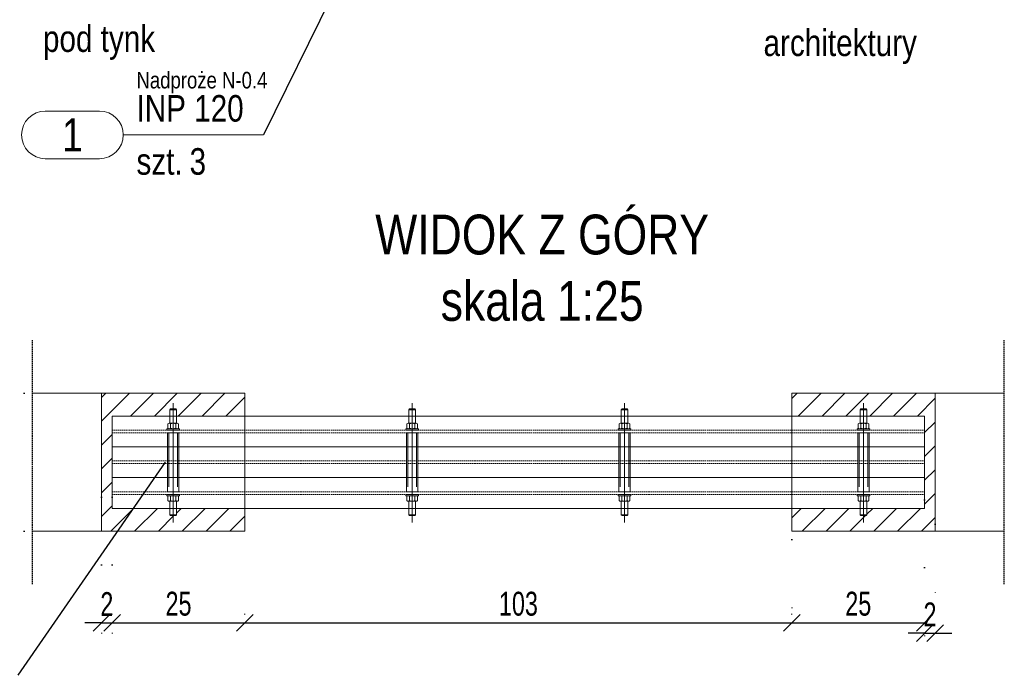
# Model space of a CAD drawing. Header units: millimetres. Extents: x 11149 to 111407, y -107619 to -23630.
# Tile 232 of 245: x 21267 to 21452, y -28713 to -28590. Entities that reach past the tile are written whole.
import ezdxf
from ezdxf.enums import TextEntityAlignment as Align

# ---------------------------------------------------------------- set-up
doc = ezdxf.new("R2010")
doc.units = ezdxf.units.MM
doc.header["$LTSCALE"] = 2
for name, pattern in [('CENTER2', [28.575, 19.05, -3.175, 3.175, -3.175]), ('DOT', [6.35, 0, -6.35]), ('HIDDEN', [9.525, 6.35, -3.175])]:
    doc.linetypes.add(name, pattern=pattern)
doc.layers.get('0').update_dxf_attribs({"plot": 0})
doc.layers.get('Defpoints').update_dxf_attribs({"color": 1})
for name, color, linetype, lineweight in [('e-cad_252', 252, 'HIDDEN', 9), ('e-cad_cienkie', 1, 'Continuous', 9), ('e-cad_opisy', 7, 'Continuous', 9), ('e-cad_osie', 22, 'CENTER2', 9), ('e-cad_stal_kontur', 222, 'Continuous', 20), ('e-cad_stal_ukryte', 222, 'HIDDEN', 9), ('e-cad_wymiary', 4, 'Continuous', 9)]:
    doc.layers.add(name, color=color, linetype=linetype, lineweight=lineweight)
doc.layers.add('e-cad_rzutnie', color=61, linetype='Continuous', lineweight=9, plot=False)
doc.layers.add('e-cad_ukryte', color=30, linetype='HIDDEN')
doc.styles.add('e-cad_1', font='arial.ttf', dxfattribs={"width": 0.7})
doc.styles.add('e-cad_2', font='arial.ttf', dxfattribs={"width": 0.8})
doc.dimstyles.new('e-cad_1_25_[cm]', dxfattribs={"dimscale": 2.5, "dimtxt": 1.8, "dimasz": 1.25, "dimexe": 1.25, "dimexo": 0.625, "dimgap": 0.5, "dimtad": 1, "dimdec": 0, "dimrnd": 1, "dimzin": 1, "dimtxsty": 'e-cad_1', "dimblk": 'OBLIQUE', "dimcen": 2.5, "dimclrd": 256, "dimclre": 252, "dimclrt": 7, "dimadec": 0, "dimazin": 0, "dimtfac": 1, "dimtix": 1, "dimtmove": 2, "dimatfit": 3, "dimldrblk": 'NONE', "dimfxl": 60, "dimfxlon": 1, "dimarcsym": 0})
pattern_1 = [(45, (19375.0018, -33132.0825), (-2.245064, 2.245064), [])]

# ---------------------------------------------------------------- blocks, each defined once
blk = doc.blocks.new('_OBLIQUE')
at = {"color": 0, "linetype": 'ByBlock', "lineweight": -2}
blk.add_line((-0.5, -0.5), (0.5, 0.5), dxfattribs=at)
blk = doc.blocks.new('*D1249')
at = {"layer": 'Defpoints', "color": 0, "ltscale": 0.5}
for p in [(21282.4, -28678.02), (21284.4, -28678.02), (21284.4, -28703.27)]:
    blk.add_point(p, dxfattribs=at)
at = {"layer": 'e-cad_wymiary', "color": 252, "linetype": 'DOT', "lineweight": -2}
for p, q in [((21282.4, -28679.59), (21282.4, -28706.4)), ((21284.4, -28679.59), (21284.4, -28706.4))]:
    blk.add_line(p, q, dxfattribs=at)
at = {"layer": 'e-cad_wymiary', "lineweight": -2}
for p, q in [((21282.4, -28703.27), (21279.27, -28703.27)), ((21282.4, -28703.27), (21284.4, -28703.27)), ((21284.4, -28703.27), (21287.52, -28703.27))]:
    blk.add_line(p, q, dxfattribs=at)
at = {"layer": 'e-cad_wymiary', "lineweight": -2, "ltscale": 0.5, "xscale": 3.125, "yscale": 3.125, "zscale": 3.125}
blk.add_blockref('_OBLIQUE', (21282.4, -28703.27), dxfattribs=at)
at = {"layer": 'e-cad_wymiary', "lineweight": -2, "ltscale": 0.5, "xscale": 3.125, "yscale": 3.125, "zscale": 3.125, "rotation": 180}
blk.add_blockref('_OBLIQUE', (21284.4, -28703.27), dxfattribs=at)
at = {"layer": 'e-cad_wymiary', "color": 7, "ltscale": 0.5, "insert": (21283.4, -28699.76), "char_height": 4.5, "attachment_point": 5, "style": 'e-cad_1'}
blk.add_mtext('2', dxfattribs=at)
blk = doc.blocks.new('_None')
blk = doc.blocks.new('*D1253')
at = {"layer": 'Defpoints', "color": 0, "ltscale": 0.5}
for p in [(21255.15, -28660.04), (21269.4, -28660.04), (21269.4, -28686.04)]:
    blk.add_point(p, dxfattribs=at)
at = {"layer": 'e-cad_wymiary', "color": 252, "linetype": 'DOT', "lineweight": -2}
for p, q in [((21267.83, -28660.04), (21252.03, -28660.04)), ((21267.83, -28686.04), (21252.03, -28686.04))]:
    blk.add_line(p, q, dxfattribs=at)
at = {"layer": 'e-cad_wymiary', "lineweight": -2}
blk.add_line((21255.15, -28686.04), (21255.15, -28660.04), dxfattribs=at)
at = {"layer": 'e-cad_wymiary', "lineweight": -2, "ltscale": 0.5, "xscale": 3.125, "yscale": 3.125, "zscale": 3.125}
for p, rotation in [((21255.15, -28660.04), 90), ((21255.15, -28686.04), 270)]:
    blk.add_blockref('_OBLIQUE', p, dxfattribs=dict(at, rotation=rotation))
at = {"layer": 'e-cad_wymiary', "color": 7, "ltscale": 0.5, "insert": (21251.61, -28673.04), "char_height": 4.5, "attachment_point": 5, "rotation": 90, "style": 'e-cad_1'}
blk.add_mtext('26', dxfattribs=at)
blk = doc.blocks.new('*D1255')
at = {"layer": 'Defpoints', "color": 0, "ltscale": 0.5}
for p in [(21284.4, -28703.27), (21309.4, -28703.27), (21309.4, -28703.27)]:
    blk.add_point(p, dxfattribs=at)
at = {"layer": 'e-cad_wymiary', "color": 252, "linetype": 'DOT', "lineweight": -2}
for p, q in [((21284.4, -28701.71), (21284.4, -28700.15)), ((21309.4, -28701.71), (21309.4, -28700.15))]:
    blk.add_line(p, q, dxfattribs=at)
at = {"layer": 'e-cad_wymiary', "lineweight": -2}
blk.add_line((21284.4, -28703.27), (21309.4, -28703.27), dxfattribs=at)
at = {"layer": 'e-cad_wymiary', "lineweight": -2, "ltscale": 0.5, "xscale": 3.125, "yscale": 3.125, "zscale": 3.125, "rotation": 180}
blk.add_blockref('_OBLIQUE', (21284.4, -28703.27), dxfattribs=at)
at = {"layer": 'e-cad_wymiary', "lineweight": -2, "ltscale": 0.5, "xscale": 3.125, "yscale": 3.125, "zscale": 3.125}
blk.add_blockref('_OBLIQUE', (21309.4, -28703.27), dxfattribs=at)
at = {"layer": 'e-cad_wymiary', "color": 7, "ltscale": 0.5, "insert": (21296.9, -28699.72), "char_height": 4.5, "attachment_point": 5, "style": 'e-cad_1'}
blk.add_mtext('25', dxfattribs=at)
blk = doc.blocks.new('*D1256')
at = {"layer": 'Defpoints', "color": 0, "ltscale": 0.5}
for p in [(21437.4, -28678.54), (21412.4, -28686.04), (21437.4, -28703.27)]:
    blk.add_point(p, dxfattribs=at)
at = {"layer": 'e-cad_wymiary', "color": 252, "linetype": 'DOT', "lineweight": -2}
for p, q in [((21437.4, -28680.1), (21437.4, -28706.4)), ((21412.4, -28687.6), (21412.4, -28706.4))]:
    blk.add_line(p, q, dxfattribs=at)
at = {"layer": 'e-cad_wymiary', "lineweight": -2}
blk.add_line((21412.4, -28703.27), (21437.4, -28703.27), dxfattribs=at)
at = {"layer": 'e-cad_wymiary', "lineweight": -2, "ltscale": 0.5, "xscale": 3.125, "yscale": 3.125, "zscale": 3.125, "rotation": 180}
blk.add_blockref('_OBLIQUE', (21412.4, -28703.27), dxfattribs=at)
at = {"layer": 'e-cad_wymiary', "lineweight": -2, "ltscale": 0.5, "xscale": 3.125, "yscale": 3.125, "zscale": 3.125}
blk.add_blockref('_OBLIQUE', (21437.4, -28703.27), dxfattribs=at)
at = {"layer": 'e-cad_wymiary', "color": 7, "ltscale": 0.5, "insert": (21424.9, -28699.72), "char_height": 4.5, "attachment_point": 5, "style": 'e-cad_1'}
blk.add_mtext('25', dxfattribs=at)
blk = doc.blocks.new('*D1257')
at = {"layer": 'Defpoints', "color": 0, "ltscale": 0.5}
for p in [(21437.4, -28678.54), (21439.4, -28683.15), (21439.4, -28705.22)]:
    blk.add_point(p, dxfattribs=at)
at = {"layer": 'e-cad_wymiary', "color": 252, "linetype": 'DOT', "lineweight": -2}
for p, q in [((21437.4, -28680.1), (21437.4, -28708.34)), ((21439.4, -28684.71), (21439.4, -28708.34))]:
    blk.add_line(p, q, dxfattribs=at)
at = {"layer": 'e-cad_wymiary', "lineweight": -2}
for p, q in [((21437.4, -28705.22), (21434.27, -28705.22)), ((21437.4, -28705.22), (21439.4, -28705.22)), ((21439.4, -28705.22), (21442.52, -28705.22))]:
    blk.add_line(p, q, dxfattribs=at)
at = {"layer": 'e-cad_wymiary', "lineweight": -2, "ltscale": 0.5, "xscale": 3.125, "yscale": 3.125, "zscale": 3.125}
blk.add_blockref('_OBLIQUE', (21437.4, -28705.22), dxfattribs=at)
at = {"layer": 'e-cad_wymiary', "lineweight": -2, "ltscale": 0.5, "xscale": 3.125, "yscale": 3.125, "zscale": 3.125, "rotation": 180}
blk.add_blockref('_OBLIQUE', (21439.4, -28705.22), dxfattribs=at)
at = {"layer": 'e-cad_wymiary', "color": 7, "ltscale": 0.5, "insert": (21438.4, -28701.71), "char_height": 4.5, "attachment_point": 5, "style": 'e-cad_1'}
blk.add_mtext('2', dxfattribs=at)
blk = doc.blocks.new('*D1262')
at = {"layer": 'Defpoints', "color": 0, "ltscale": 0.5}
for p in [(21309.4, -28703.27), (21412.4, -28703.27), (21412.4, -28703.27)]:
    blk.add_point(p, dxfattribs=at)
at = {"layer": 'e-cad_wymiary', "color": 252, "linetype": 'DOT', "lineweight": -2}
for p, q in [((21309.4, -28701.71), (21309.4, -28700.15)), ((21412.4, -28701.71), (21412.4, -28700.15))]:
    blk.add_line(p, q, dxfattribs=at)
at = {"layer": 'e-cad_wymiary', "lineweight": -2}
blk.add_line((21309.4, -28703.27), (21412.4, -28703.27), dxfattribs=at)
at = {"layer": 'e-cad_wymiary', "lineweight": -2, "ltscale": 0.5, "xscale": 3.125, "yscale": 3.125, "zscale": 3.125, "rotation": 180}
blk.add_blockref('_OBLIQUE', (21309.4, -28703.27), dxfattribs=at)
at = {"layer": 'e-cad_wymiary', "lineweight": -2, "ltscale": 0.5, "xscale": 3.125, "yscale": 3.125, "zscale": 3.125}
blk.add_blockref('_OBLIQUE', (21412.4, -28703.27), dxfattribs=at)
at = {"layer": 'e-cad_wymiary', "color": 7, "ltscale": 0.5, "insert": (21360.9, -28699.72), "char_height": 4.5, "attachment_point": 5, "style": 'e-cad_1'}
blk.add_mtext('103', dxfattribs=at)
blk = doc.blocks.new('e-cad_StalOpis_2')
at = {"layer": 'e-cad_cienkie', "ltscale": 0.4}
blk.add_lwpolyline([(-14.866, 1.8), (-10.784, 1.8, -0.991311), (-10.784, -1.8), (-14.866, -1.8, -0.991311)], format="xyb", close=True, dxfattribs=at)
at = {"layer": 'e-cad_cienkie'}
blk.add_lwpolyline([(0, 0), (-9, 0)], dxfattribs=at)
at = {"layer": 'e-cad_opisy', "ltscale": 0.04, "style": 'e-cad_1', "width": 0.8}
for tag, p in [('PROFIL', (-8, 1)), ('s_2', (-8, -3)), ('ILOSC', (-4, -3))]:
    blk.add_attdef(tag, p, '', height=2, dxfattribs=at)
at = {"layer": 'e-cad_opisy', "ltscale": 0.04, "style": 'e-cad_1', "width": 0.95, "flags": 1}
blk.add_attdef('s_1', text='', height=2, dxfattribs=at).set_placement((30.3, 1), align=Align.CENTER)
at = {"layer": 'e-cad_opisy', "color": 9, "ltscale": 0.04, "style": 'e-cad_1', "width": 0.8}
blk.add_attdef('NR', text='', height=2.5, dxfattribs=at).set_placement((-12.825, 0), align=Align.MIDDLE_CENTER)
at = {"layer": 'e-cad_opisy', "ltscale": 0.04, "style": 'e-cad_1', "width": 0.8, "flags": 1}
for tag, p in [('MASA', (0, -15)), ('OBWOD', (0, -20)), ('GATUNEK_STALI', (0, -25))]:
    blk.add_attdef(tag, p, '', height=3, dxfattribs=at)
at = {"layer": 'e-cad_rzutnie', "ltscale": 0.04, "style": 'e-cad_1', "width": 0.8}
blk.add_attdef('POZYCJA', (-8, 3.5), '', height=1.25, dxfattribs=at)
at = {"layer": 'e-cad_rzutnie', "ltscale": 0.04, "style": 'e-cad_1', "width": 0.8, "flags": 1}
blk.add_attdef('DLUGOSC', text='', height=1.25, dxfattribs=at).set_placement((-12.825, -2.05), align=Align.TOP_CENTER)

msp = doc.modelspace()

# ---------------------------------------------------------------- hatches: boundary and pattern name
at = {"layer": 'e-cad_252', "ltscale": 10}
h = msp.add_hatch(dxfattribs=at)
h.set_pattern_fill('ANSI31', color=256)
h.set_pattern_definition(pattern_1)
h.paths.add_polyline_path([(21282.4, -28686.04), (21282.4, -28660.04), (21309.4, -28660.04), (21309.4, -28664.34), (21296.53, -28664.34), (21296.53, -28663.14), (21296.38, -28662.99), (21295.9, -28662.99), (21295.41, -28662.99), (21295.26, -28663.14), (21295.26, -28664.34), (21284.4, -28664.34), (21284.4, -28666.99), (21284.4, -28667.5), (21284.4, -28670.14), (21284.4, -28672.79), (21284.4, -28673.3), (21284.4, -28675.94), (21284.4, -28678.59), (21284.4, -28679.1), (21284.4, -28681.74), (21295.26, -28681.74), (21295.26, -28682.95), (21295.41, -28683.1), (21295.9, -28683.1), (21296.38, -28683.1), (21296.53, -28682.95), (21296.53, -28681.74), (21309.4, -28681.74), (21309.4, -28686.04)])
h = msp.add_hatch(dxfattribs=at)
h.set_pattern_fill('ANSI31', color=256)
h.set_pattern_definition(pattern_1)
h.paths.add_polyline_path([(21412.4, -28664.34), (21412.4, -28660.04), (21439.4, -28660.04), (21439.4, -28686.04), (21412.4, -28686.04), (21412.4, -28681.74), (21425.26, -28681.74), (21425.26, -28682.95), (21425.41, -28683.1), (21425.9, -28683.1), (21426.38, -28683.1), (21426.53, -28682.95), (21426.53, -28681.74), (21437.4, -28681.74), (21437.4, -28679.1), (21437.4, -28678.59), (21437.4, -28675.94), (21437.4, -28673.3), (21437.4, -28672.79), (21437.4, -28670.14), (21437.4, -28667.5), (21437.4, -28666.99), (21437.4, -28664.34), (21426.53, -28664.34), (21426.53, -28663.14), (21426.38, -28662.99), (21425.9, -28662.99), (21425.41, -28662.99), (21425.26, -28663.14), (21425.26, -28664.34)])

# ---------------------------------------------------------------- linework, layer by layer
at = {"layer": 'e-cad_cienkie'}
msp.add_line((21308.98, -28611.38), (21312.89, -28611.38), dxfattribs=at)
at = {"layer": 'e-cad_opisy'}
for p, q in [((21269.4, -28660.04), (21309.4, -28660.04)), ((21282.4, -28660.04), (21282.4, -28686.04)), ((21309.4, -28686.04), (21309.4, -28660.04)), ((21412.4, -28686.04), (21412.4, -28660.04)), ((21452.4, -28660.04), (21412.4, -28660.04)), ((21439.4, -28660.04), (21439.4, -28686.04)), ((21269.4, -28686.04), (21309.4, -28686.04)), ((21452.4, -28686.04), (21412.4, -28686.04))]:
    msp.add_line(p, q, dxfattribs=at)
at = {"layer": 'e-cad_opisy', "color": 0, "linetype": 'HIDDEN', "ltscale": 4}
for p, q in [((21295.26, -28663.14), (21296.53, -28663.14)), ((21295.41, -28662.99), (21296.38, -28662.99)), ((21340.26, -28663.14), (21341.53, -28663.14)), ((21340.41, -28662.99), (21341.38, -28662.99)), ((21380.26, -28663.14), (21381.53, -28663.14)), ((21380.41, -28662.99), (21381.38, -28662.99)), ((21425.26, -28663.14), (21426.53, -28663.14)), ((21425.41, -28662.99), (21426.38, -28662.99)), ((21295.26, -28682.95), (21296.53, -28682.95)), ((21295.41, -28683.1), (21296.38, -28683.1)), ((21340.26, -28682.95), (21341.53, -28682.95)), ((21340.41, -28683.1), (21341.38, -28683.1)), ((21380.26, -28682.95), (21381.53, -28682.95)), ((21380.41, -28683.1), (21381.38, -28683.1)), ((21425.26, -28682.95), (21426.53, -28682.95)), ((21425.41, -28683.1), (21426.38, -28683.1))]:
    msp.add_line(p, q, dxfattribs=at)
for points in [[(21295.41, -28662.99), (21295.26, -28663.14), (21295.26, -28665.7)], [(21296.38, -28662.99), (21296.53, -28663.14), (21296.53, -28665.7)], [(21340.41, -28662.99), (21340.26, -28663.14), (21340.26, -28665.7)], [(21341.38, -28662.99), (21341.53, -28663.14), (21341.53, -28665.7)], [(21380.41, -28662.99), (21380.26, -28663.14), (21380.26, -28665.7)], [(21381.38, -28662.99), (21381.53, -28663.14), (21381.53, -28665.7)], [(21425.41, -28662.99), (21425.26, -28663.14), (21425.26, -28665.7)], [(21426.38, -28662.99), (21426.53, -28663.14), (21426.53, -28665.7)], [(21295.41, -28683.1), (21295.26, -28682.95), (21295.26, -28680.39)], [(21296.38, -28683.1), (21296.53, -28682.95), (21296.53, -28680.39)], [(21340.41, -28683.1), (21340.26, -28682.95), (21340.26, -28680.39)], [(21341.38, -28683.1), (21341.53, -28682.95), (21341.53, -28680.39)], [(21380.41, -28683.1), (21380.26, -28682.95), (21380.26, -28680.39)], [(21381.38, -28683.1), (21381.53, -28682.95), (21381.53, -28680.39)], [(21425.41, -28683.1), (21425.26, -28682.95), (21425.26, -28680.39)], [(21426.38, -28683.1), (21426.53, -28682.95), (21426.53, -28680.39)]]:
    msp.add_lwpolyline(points, dxfattribs=at)
at = {"layer": 'e-cad_opisy'}
for points in [[(21295.4, -28665.8, 0.419144), (21294.9, -28665.8)], [(21296.39, -28665.8, 0.209572), (21295.4, -28665.8)], [(21296.89, -28665.8, 0.419144), (21296.39, -28665.8)], [(21340.4, -28665.8, 0.419144), (21339.9, -28665.8)], [(21341.39, -28665.8, 0.209572), (21340.4, -28665.8)], [(21341.89, -28665.8, 0.419144), (21341.39, -28665.8)], [(21380.4, -28665.8, 0.419144), (21379.9, -28665.8)], [(21381.39, -28665.8, 0.209572), (21380.4, -28665.8)], [(21381.89, -28665.8, 0.419144), (21381.39, -28665.8)], [(21425.4, -28665.8, 0.419144), (21424.9, -28665.8)], [(21426.39, -28665.8, 0.209572), (21425.4, -28665.8)], [(21426.89, -28665.8, 0.419144), (21426.39, -28665.8)], [(21295.4, -28666.63, -0.419144), (21294.9, -28666.63)], [(21296.39, -28666.63, -0.209572), (21295.4, -28666.63)], [(21296.89, -28666.63, -0.419144), (21296.39, -28666.63)], [(21340.4, -28666.63, -0.419144), (21339.9, -28666.63)], [(21341.39, -28666.63, -0.209572), (21340.4, -28666.63)], [(21341.89, -28666.63, -0.419144), (21341.39, -28666.63)], [(21380.4, -28666.63, -0.419144), (21379.9, -28666.63)], [(21381.39, -28666.63, -0.209572), (21380.4, -28666.63)], [(21381.89, -28666.63, -0.419144), (21381.39, -28666.63)], [(21425.4, -28666.63, -0.419144), (21424.9, -28666.63)], [(21426.39, -28666.63, -0.209572), (21425.4, -28666.63)], [(21426.89, -28666.63, -0.419144), (21426.39, -28666.63)], [(21295.4, -28679.45, 0.419144), (21294.9, -28679.45)], [(21295.4, -28680.28, -0.419144), (21294.9, -28680.28)], [(21296.39, -28679.45, 0.209572), (21295.4, -28679.45)], [(21296.39, -28680.28, -0.209572), (21295.4, -28680.28)], [(21296.89, -28679.45, 0.419144), (21296.39, -28679.45)], [(21296.89, -28680.28, -0.419144), (21296.39, -28680.28)], [(21340.4, -28679.45, 0.419144), (21339.9, -28679.45)], [(21340.4, -28680.28, -0.419144), (21339.9, -28680.28)], [(21341.39, -28679.45, 0.209572), (21340.4, -28679.45)], [(21341.39, -28680.28, -0.209572), (21340.4, -28680.28)], [(21341.89, -28679.45, 0.419144), (21341.39, -28679.45)], [(21341.89, -28680.28, -0.419144), (21341.39, -28680.28)], [(21380.4, -28679.45, 0.419144), (21379.9, -28679.45)], [(21380.4, -28680.28, -0.419144), (21379.9, -28680.28)], [(21381.39, -28679.45, 0.209572), (21380.4, -28679.45)], [(21381.39, -28680.28, -0.209572), (21380.4, -28680.28)], [(21381.89, -28679.45, 0.419144), (21381.39, -28679.45)], [(21381.89, -28680.28, -0.419144), (21381.39, -28680.28)], [(21425.4, -28679.45, 0.419144), (21424.9, -28679.45)], [(21425.4, -28680.28, -0.419144), (21424.9, -28680.28)], [(21426.39, -28679.45, 0.209572), (21425.4, -28679.45)], [(21426.39, -28680.28, -0.209572), (21425.4, -28680.28)], [(21426.89, -28679.45, 0.419144), (21426.39, -28679.45)], [(21426.89, -28680.28, -0.419144), (21426.39, -28680.28)]]:
    msp.add_lwpolyline(points, format="xyb", dxfattribs=at)
for points in [[(21296.64, -28665.7), (21295.15, -28665.7)], [(21295.4, -28665.7), (21295.4, -28666.74)], [(21296.39, -28665.7), (21296.39, -28666.74)], [(21341.64, -28665.7), (21340.15, -28665.7)], [(21340.4, -28665.7), (21340.4, -28666.74)], [(21341.39, -28665.7), (21341.39, -28666.74)], [(21381.64, -28665.7), (21380.15, -28665.7)], [(21380.4, -28665.7), (21380.4, -28666.74)], [(21381.39, -28665.7), (21381.39, -28666.74)], [(21426.64, -28665.7), (21425.15, -28665.7)], [(21425.4, -28665.7), (21425.4, -28666.74)], [(21426.39, -28665.7), (21426.39, -28666.74)], [(21297.1, -28666.99), (21294.7, -28666.99), (21294.7, -28666.74), (21297.1, -28666.74), (21297.1, -28666.99)], [(21294.9, -28665.8), (21294.9, -28666.63)], [(21296.64, -28666.74), (21295.15, -28666.74)], [(21296.89, -28665.8), (21296.89, -28666.63)], [(21342.1, -28666.99), (21339.7, -28666.99), (21339.7, -28666.74), (21342.1, -28666.74), (21342.1, -28666.99)], [(21339.9, -28665.8), (21339.9, -28666.63)], [(21341.64, -28666.74), (21340.15, -28666.74)], [(21341.89, -28665.8), (21341.89, -28666.63)], [(21382.1, -28666.99), (21379.7, -28666.99), (21379.7, -28666.74), (21382.1, -28666.74), (21382.1, -28666.99)], [(21379.9, -28665.8), (21379.9, -28666.63)], [(21381.64, -28666.74), (21380.15, -28666.74)], [(21381.89, -28665.8), (21381.89, -28666.63)], [(21427.1, -28666.99), (21424.7, -28666.99), (21424.7, -28666.74), (21427.1, -28666.74), (21427.1, -28666.99)], [(21424.9, -28665.8), (21424.9, -28666.63)], [(21426.64, -28666.74), (21425.15, -28666.74)], [(21426.89, -28665.8), (21426.89, -28666.63)], [(21297.1, -28679.1), (21294.7, -28679.1), (21294.7, -28679.35), (21297.1, -28679.35), (21297.1, -28679.1)], [(21294.9, -28680.28), (21294.9, -28679.45)], [(21296.64, -28679.35), (21295.15, -28679.35)], [(21296.64, -28680.39), (21295.15, -28680.39)], [(21295.4, -28680.39), (21295.4, -28679.35)], [(21296.39, -28680.39), (21296.39, -28679.35)], [(21296.89, -28680.28), (21296.89, -28679.45)], [(21342.1, -28679.1), (21339.7, -28679.1), (21339.7, -28679.35), (21342.1, -28679.35), (21342.1, -28679.1)], [(21339.9, -28680.28), (21339.9, -28679.45)], [(21341.64, -28679.35), (21340.15, -28679.35)], [(21341.64, -28680.39), (21340.15, -28680.39)], [(21340.4, -28680.39), (21340.4, -28679.35)], [(21341.39, -28680.39), (21341.39, -28679.35)], [(21341.89, -28680.28), (21341.89, -28679.45)], [(21382.1, -28679.1), (21379.7, -28679.1), (21379.7, -28679.35), (21382.1, -28679.35), (21382.1, -28679.1)], [(21379.9, -28680.28), (21379.9, -28679.45)], [(21381.64, -28679.35), (21380.15, -28679.35)], [(21381.64, -28680.39), (21380.15, -28680.39)], [(21380.4, -28680.39), (21380.4, -28679.35)], [(21381.39, -28680.39), (21381.39, -28679.35)], [(21381.89, -28680.28), (21381.89, -28679.45)], [(21427.1, -28679.1), (21424.7, -28679.1), (21424.7, -28679.35), (21427.1, -28679.35), (21427.1, -28679.1)], [(21424.9, -28680.28), (21424.9, -28679.45)], [(21426.64, -28679.35), (21425.15, -28679.35)], [(21426.64, -28680.39), (21425.15, -28680.39)], [(21425.4, -28680.39), (21425.4, -28679.35)], [(21426.39, -28680.39), (21426.39, -28679.35)], [(21426.89, -28680.28), (21426.89, -28679.45)]]:
    msp.add_lwpolyline(points, dxfattribs=at)
at = {"layer": 'e-cad_osie'}
for points in [[(21295.9, -28661.89), (21295.9, -28684.38)], [(21340.9, -28661.89), (21340.9, -28684.38)], [(21380.9, -28661.89), (21380.9, -28684.38)], [(21425.9, -28661.89), (21425.9, -28684.38)]]:
    msp.add_lwpolyline(points, dxfattribs=at)
at = {"layer": 'e-cad_stal_kontur'}
for points in [[(21284.4, -28664.34), (21437.4, -28664.34)], [(21284.4, -28664.34), (21284.4, -28670.14)], [(21437.4, -28670.14), (21437.4, -28664.34)], [(21284.4, -28670.14), (21437.4, -28670.14)], [(21284.4, -28670.14), (21284.4, -28675.94)], [(21284.4, -28670.14), (21437.4, -28670.14)], [(21437.4, -28675.94), (21437.4, -28670.14)], [(21284.4, -28675.94), (21437.4, -28675.94)], [(21284.4, -28675.94), (21437.4, -28675.94)], [(21284.4, -28675.94), (21284.4, -28681.74)], [(21437.4, -28681.74), (21437.4, -28675.94)], [(21284.4, -28681.74), (21437.4, -28681.74)]]:
    msp.add_lwpolyline(points, dxfattribs=at)
at = {"layer": 'e-cad_stal_kontur', "color": 0, "ltscale": 0.8}
for points in [[(21294.83, -28667.5), (21294.83, -28678.59), (21296.96, -28678.59), (21296.96, -28667.5)], [(21339.83, -28667.5), (21339.83, -28678.59), (21341.96, -28678.59), (21341.96, -28667.5)], [(21379.83, -28667.5), (21379.83, -28678.59), (21381.96, -28678.59), (21381.96, -28667.5)], [(21424.83, -28667.5), (21424.83, -28678.59), (21426.96, -28678.59), (21426.96, -28667.5)]]:
    msp.add_lwpolyline(points, close=True, dxfattribs=at)
at = {"layer": 'e-cad_stal_ukryte', "ltscale": 0.02}
for points in [[(21284.4, -28666.99), (21437.4, -28666.99)], [(21284.4, -28667.5), (21437.4, -28667.5)], [(21284.4, -28672.79), (21437.4, -28672.79)], [(21284.4, -28673.3), (21437.4, -28673.3)], [(21284.4, -28678.59), (21437.4, -28678.59)], [(21284.4, -28679.1), (21437.4, -28679.1)]]:
    msp.add_lwpolyline(points, dxfattribs=at)
at = {"layer": 'e-cad_stal_ukryte', "color": 0, "ltscale": 0.8}
for points in [[(21295.08, -28667.5), (21295.08, -28678.59)], [(21296.71, -28667.5), (21296.71, -28678.59)], [(21340.08, -28667.5), (21340.08, -28678.59)], [(21341.71, -28667.5), (21341.71, -28678.59)], [(21380.08, -28667.5), (21380.08, -28678.59)], [(21381.71, -28667.5), (21381.71, -28678.59)], [(21425.08, -28667.5), (21425.08, -28678.59)], [(21426.71, -28667.5), (21426.71, -28678.59)]]:
    msp.add_lwpolyline(points, dxfattribs=at)
at = {"layer": 'e-cad_ukryte', "ltscale": 0.02}
for p, q in [((21269.4, -28696.04), (21269.4, -28650.04)), ((21452.4, -28696.04), (21452.4, -28650.04))]:
    msp.add_line(p, q, dxfattribs=at)

# ---------------------------------------------------------------- block references
at = {"layer": 'e-cad_opisy', "ltscale": 0.5, "xscale": 2.5, "yscale": 2.5, "zscale": 2.5}
msp.add_blockref('e-cad_StalOpis_2', (21308.98, -28611.38), dxfattribs=at).add_auto_attribs({'NR': '1', 'PROFIL': 'INP 120', 'ILOSC': '3', 'POZYCJA': 'Nadproże N-0.4', 's_2': 'szt.'})

# ---------------------------------------------------------------- texts
at = {"layer": 'e-cad_opisy', "style": 'e-cad_1', "width": 0.8}
for s, p in [('pod tynk', (21271.37, -28595.75)), ('architektury', (21407.06, -28596.53))]:
    msp.add_text(s, height=5, dxfattribs=at).set_placement(p)
at = {"layer": 'e-cad_opisy', "ltscale": 0.8, "insert": (21365.37, -28646.51), "char_height": 7.5, "width": 113.777, "attachment_point": 8, "style": 'e-cad_2'}
msp.add_mtext('WIDOK Z GÓRY\\Pskala 1:25', dxfattribs=at)

# ---------------------------------------------------------------- dimensions: what is measured, and where the dimension line sits
at = {"layer": 'e-cad_wymiary'}
dim = msp.add_linear_dim(base=(21255.15, -28660.04), p1=(21269.4, -28686.04), p2=(21269.4, -28660.04), angle=90, dimstyle='e-cad_1_25_[cm]', dxfattribs=at)
dim.commit()
dim.dimension.update_dxf_attribs({"geometry": '*D1253', "text_midpoint": (21251.61, -28673.04)})
for base, p1, p2, picture, middle in [((21284.4, -28703.27), (21282.4, -28678.02), (21284.4, -28678.02), '*D1249', (21283.4, -28699.76)), ((21437.4, -28703.27), (21412.4, -28686.04), (21437.4, -28678.54), '*D1256', (21424.9, -28699.72)), ((21439.4, -28705.22), (21437.4, -28678.54), (21439.4, -28683.15), '*D1257', (21438.4, -28701.71)), ((21309.4, -28703.27), (21284.4, -28703.27), (21309.4, -28703.27), '*D1255', (21296.9, -28699.72)), ((21412.4, -28703.27), (21309.4, -28703.27), (21412.4, -28703.27), '*D1262', (21360.9, -28699.72))]:
    dim = msp.add_linear_dim(base=base, p1=p1, p2=p2, dimstyle='e-cad_1_25_[cm]', dxfattribs=at)
    dim.commit()
    dim.dimension.update_dxf_attribs({"geometry": picture, "text_midpoint": middle})

# ---------------------------------------------------------------- leaders
at = {"layer": 'e-cad_cienkie', "has_arrowhead": 0}
for points in [[(21349, -28538.04), (21312.89, -28611.38)], [(21294.4, -28673.04), (21266.62, -28713.18)]]:
    msp.add_leader(points, dimstyle='e-cad_1_25_[cm]', override={"dimldrblk": 'None'}, dxfattribs=at)

doc.saveas('drawing.dxf')
